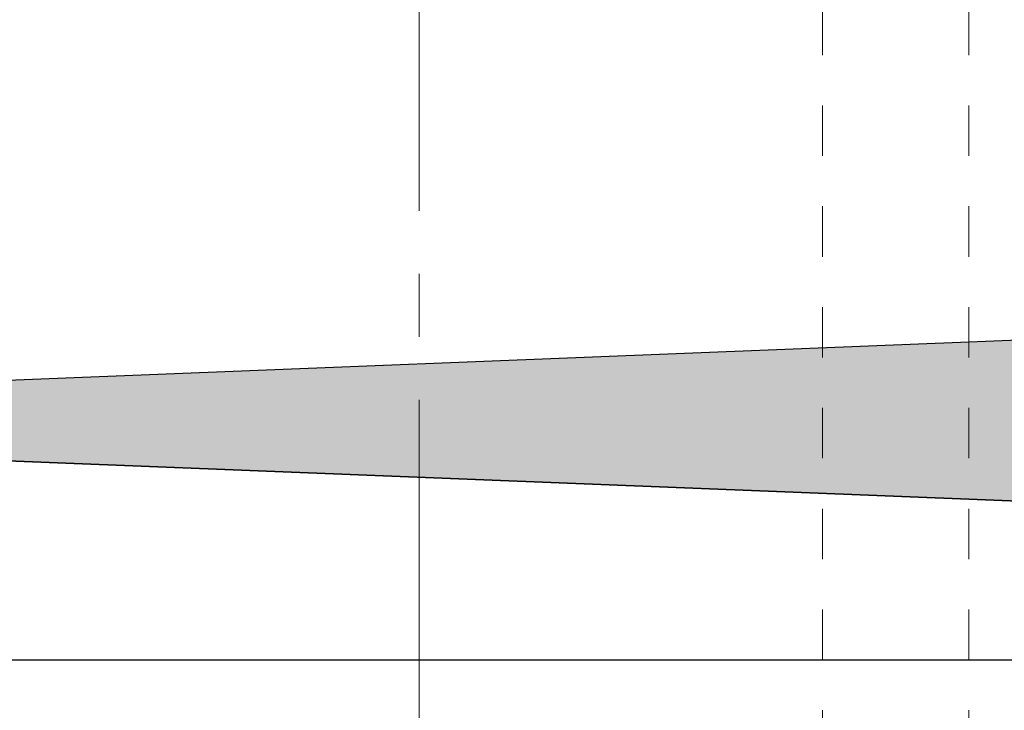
# Model space of a CAD drawing. Extents: x -5.4 to 11, y -5.7 to 4.3.
# Tile 23 of 70: x 1.5 to 3.4, y -1.7 to -0.3. Entities that reach past the tile are written whole.
import ezdxf

# ---------------------------------------------------------------- set-up
doc = ezdxf.new("R2010")
doc.units = 0
doc.header["$MEASUREMENT"] = 0
doc.linetypes.add('ACAD_ISO07W100', pattern=[3, 0, -3])
doc.linetypes.add('CENTER2', pattern=[1.125, 0.75, -0.125, 0.125, -0.125])
for name, color, linetype, lineweight in [('center', 1, 'CENTER2', 15), ('construction', 253, 'ACAD_ISO07W100', 15), ('object', 2, 'CONTINUOUS', 30)]:
    doc.layers.add(name, color=color, linetype=linetype, lineweight=lineweight)
doc.layers.add('etch', color=3, linetype='CONTINUOUS')

msp = doc.modelspace()

# ---------------------------------------------------------------- hatches: boundary and pattern name
at = {"layer": 'etch', "linetype": 'Continuous'}
h = msp.add_hatch(color=256, dxfattribs=at)
h.dxf.hatch_style = 1
h.paths.add_polyline_path([(5.05824, -0.87305), (-0.58176, -1.09805), (5.05824, -1.32305)])

# ---------------------------------------------------------------- linework, layer by layer
at = {"layer": 'center'}
msp.add_line((2.24324, -2.93231), (2.24324, 2.08126), dxfattribs=at)
at = {"layer": 'construction', "ltscale": 0.0125}
for p, q in [((3.33324, -2.57305), (3.33324, 1.69695)), ((3.04324, -2.57305), (3.04324, 1.48695))]:
    msp.add_line(p, q, dxfattribs=at)
at = {"layer": 'etch'}
for points in [[(5.05824, -1.32305), (-0.58176, -1.09805), (5.05824, -0.87305), (5.05824, -1.32305)], [(-0.58176, -1.09805), (5.05824, -0.87305)], [(-0.58176, -1.09805), (5.05824, -1.32305)]]:
    msp.add_lwpolyline(points, dxfattribs=at)
at = {"layer": 'object'}
msp.add_lwpolyline([(-0.75676, -1.57305), (5.24324, -1.57305), (5.24324, 1.92695)], dxfattribs=at)

doc.saveas('drawing.dxf')
